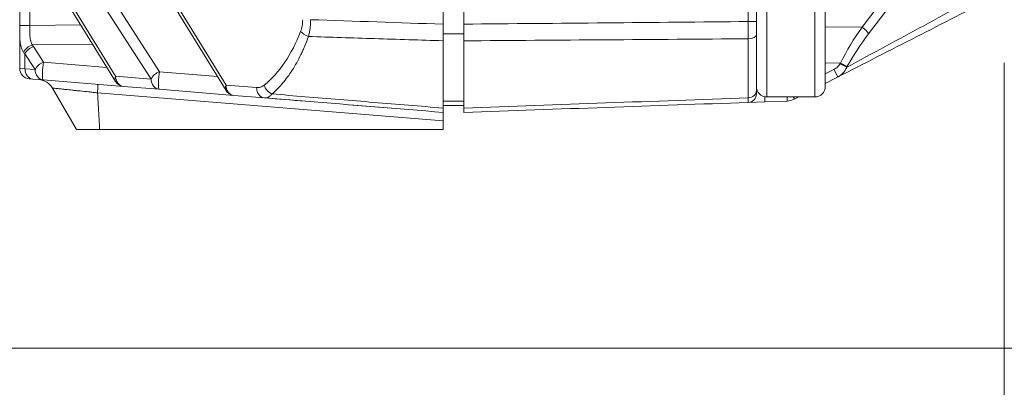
# Model space of a CAD drawing. Header units: millimetres. Extents: x 0 to 837, y 0 to 589.
# Tile 35 of 166: x 476 to 504, y 64 to 75. Entities that reach past the tile are written whole.
import ezdxf

# ---------------------------------------------------------------- set-up
doc = ezdxf.new("R2010")
doc.units = ezdxf.units.MM
doc.layers.add('1', color=7, linetype='Continuous', true_color=0xffffff)
doc.styles.add('ideas_simplex', font='simplex.shx')
doc.dimstyles.get("Standard").update_dxf_attribs({"dimtxt": 0.18, "dimasz": 0.18, "dimexe": 0.18, "dimexo": 0.0625, "dimgap": 0.09, "dimtad": 0, "dimtih": 1, "dimtoh": 1, "dimdec": 4, "dimzin": 0, "dimdsep": 46, "dimtxsty": 'Standard', "dimcen": 0.09, "dimadec": 0, "dimazin": 0, "dimtfac": 1, "dimtdec": 4, "dimtofl": 0, "dimtmove": 0, "dimatfit": 3, "dimfxl": 1, "dimtolj": 1, "dimtzin": 0, "dimarcsym": 0})

# ---------------------------------------------------------------- blocks, each defined once
blk = doc.blocks.new('_U2')
at = {"layer": '1', "color": 152, "lineweight": 13}
for p, q in [((379.695031, 110.932506), (379.695031, 29.92811)), ((504.495031, 73.555569), (504.495031, 29.92811))]:
    blk.add_line(p, q, dxfattribs=at)
at = {"layer": '1', "color": 87, "lineweight": 25}
for p, q in [((435.007531, 39.05311), (433.507531, 39.05311)), ((433.507531, 39.05311), (433.507531, 33.42811)), ((450.682531, 39.05311), (449.182531, 39.05311)), ((450.682531, 33.42811), (450.682531, 39.05311)), ((433.507531, 33.42811), (435.007531, 33.42811)), ((449.182531, 33.42811), (450.682531, 33.42811))]:
    blk.add_line(p, q, dxfattribs=at)
at = {"layer": '1', "color": 27, "lineweight": 13}
blk.add_line((379.695031, 31.92811), (504.495031, 31.92811), dxfattribs=at)
at = {"layer": '1', "color": 27, "lineweight": 18}
for points in [[(379.695031, 31.92811), (382.69503, 32.457091), (382.695033, 31.399129)], [(504.495031, 31.92811), (501.495033, 31.399129), (501.49503, 32.457091)]]:
    blk.add_solid(points, dxfattribs=at)
at = {"layer": '1', "color": 87, "linetype": 'Continuous', "lineweight": 25, "char_height": 3, "attachment_point": 7, "line_spacing_factor": 1.204819, "style": 'ideas_simplex'}
for s, insert in [('\\W1.2715;124,8', (434.979031, 41.18811)), ('\\W1.2715;4.913', (434.979031, 33.87561))]:
    blk.add_mtext(s, dxfattribs=dict(at, insert=insert))

msp = doc.modelspace()

# ---------------------------------------------------------------- linework, layer by layer
at = {"layer": '1', "color": 143, "linetype": 'Continuous', "lineweight": 18}
for p, q in [((488.795, 74.675), (488.795, 169.548)), ((475.895, 73.388), (475.895, 113.454)), ((488.195, 92.141), (488.195, 74.674)), ((477.014, 80.663), (481.888, 72.747)), ((497.295, 79.922), (497.295, 74.751)), ((477.014, 75.714), (478.68, 73.008)), ((497.295, 74.375), (497.295, 72.751)), ((488.195, 74.192), (488.195, 72.236)), ((488.795, 74.191), (488.795, 72.236)), ((476.278, 73.08), (476.171, 73.089)), ((476.574, 73.056), (476.278, 73.08)), ((478.911, 72.866), (476.574, 73.056)), ((499.653, 73.137), (499.295, 72.954)), ((477.542, 71.611), (476.845, 72.818)), ((479.943, 72.782), (478.911, 72.866)), ((482.119, 72.605), (479.943, 72.782)), ((483.005, 72.533), (482.119, 72.605)), ((484.448, 72.416), (483.005, 72.533)), ((497.536, 72.417), (497.054, 72.4)), ((498.184, 72.439), (497.536, 72.417)), ((498.526, 72.561), (498.394, 72.494)), ((488.195, 72.111), (488.195, 71.863)), ((488.195, 71.863), (488.195, 71.611)), ((478.219, 71.611), (488.195, 71.611))]:
    msp.add_line(p, q, dxfattribs=at)
at = {"layer": '1', "color": 143, "linetype": 'Continuous', "lineweight": 13}
for p, q in [((477.016, 80.821), (481.89, 72.904)), ((497.054, 74.751), (497.054, 79.922)), ((476.295, 78.975), (479.96, 73.293)), ((479.714, 73.081), (476.049, 78.763)), ((500.362, 74.591), (501.716, 76.37)), ((501.906, 76.174), (500.552, 74.396)), ((477.016, 75.871), (478.682, 73.165)), ((475.895, 74.635), (475.895, 75.161)), ((476.187, 75.161), (476.187, 74.635)), ((476.187, 74.635), (477.669, 74.651)), ((497.295, 74.751), (497.054, 74.751)), ((476.187, 74.635), (475.895, 74.635)), ((499.295, 74.597), (500.362, 74.591)), ((478.015, 74.089), (476.268, 74.07)), ((497.054, 72.534), (497.054, 74.25)), ((476.049, 73.813), (476.049, 73.379)), ((476.344, 73.355), (476.049, 73.813)), ((476.295, 74.025), (476.59, 73.567)), ((476.59, 73.567), (478.428, 73.418)), ((499.735, 73.544), (499.295, 73.547)), ((499.726, 73.528), (499.735, 73.544)), ((475.895, 73.388), (476.049, 73.379)), ((476.049, 73.379), (476.344, 73.355)), ((479.96, 73.293), (481.636, 73.157)), ((499.295, 73.23), (499.548, 73.36)), ((499.925, 73.436), (499.916, 73.42)), ((478.682, 73.165), (479.714, 73.081)), ((488.195, 71.863), (478.157, 72.679)), ((481.89, 72.904), (482.775, 72.832))]:
    msp.add_line(p, q, dxfattribs=at)
at = {"layer": '1', "color": 252, "linetype": 'Continuous', "lineweight": 13}
for p, q in [((497.595, 74.69), (497.595, 79.461)), ((498.995, 72.561), (498.995, 79.461)), ((497.595, 72.561), (497.595, 74.69)), ((488.795, 74.391), (488.195, 74.391)), ((488.195, 72.436), (488.795, 72.436))]:
    msp.add_line(p, q, dxfattribs=at)
at = {"layer": '1', "color": 252, "linetype": 'Continuous', "lineweight": 18}
for p, q in [((499.295, 79.161), (499.295, 72.861)), ((488.195, 74.391), (488.195, 74.674)), ((488.795, 74.671), (488.795, 74.391)), ((488.195, 74.391), (488.195, 74.192)), ((488.795, 74.391), (488.795, 74.175)), ((497.595, 72.561), (498.995, 72.561)), ((488.795, 72.311), (488.195, 72.311))]:
    msp.add_line(p, q, dxfattribs=at)
at = {"layer": '1', "color": 18, "linetype": 'Continuous', "lineweight": 18}
for p, q in [((477.231, 73.003), (477.231, 73.003)), ((477.231, 73.003), (477.231, 73.003)), ((477.231, 73.003), (477.231, 73.003)), ((486.7, 72.233), (485.471, 72.333)), ((487.198, 72.192), (486.7, 72.233)), ((487.198, 72.192), (487.198, 72.192)), ((487.198, 72.192), (487.198, 72.192)), ((487.198, 72.192), (487.198, 72.192))]:
    msp.add_line(p, q, dxfattribs=at)
at = {"layer": '1', "color": 251, "linetype": 'Continuous', "lineweight": 18}
msp.add_line((373.329, 65.259), (510.845, 65.259), dxfattribs=at)
at = {"layer": '1', "color": 143, "linetype": 'Continuous', "lineweight": 18}
for centre, radius, start, end in [((476.195, 73.388), 0.3, 180, 265.352), ((478.936, 73.165), 0.3, 211.6176, 265.352), ((482.143, 72.904), 0.3, 211.6176, 265.352), ((497.045, 72.65), 0.25, 272, 0), ((498.166, 72.939), 0.5, 272, 297.0674)]:
    msp.add_arc(centre, radius, start, end, dxfattribs=at)
at = {"layer": '1', "color": 252, "linetype": 'Continuous', "lineweight": 18}
for centre, start, end in [((497.595, 72.861), 180, 270), ((498.995, 72.861), 270, 0)]:
    msp.add_arc(centre, 0.3, start, end, dxfattribs=at)
at = {"layer": '1', "color": 143, "linetype": 'Continuous', "lineweight": 13}
for centre, major_axis, ratio, start_param, end_param in [((481.81, 76.611), (0, -4.156), 0.63095, 0.470034, 1.027448), ((484.309, 74.463), (-0.28, 0.107), 0.492082, 0.658959, 1.664369), ((497.045, 74.375), (-0.25, 0), 0.501238, 1.605703, 3.141593), ((501.243, 73.534), (1.824, 2.907), 0.383985, 1.445959, 1.803836), ((501.441, 73.426), (1.867, 2.637), 0.399466, 1.484849, 1.842726), ((500.353, 74.503), (0.199, -0.151), 0.305106, 0.46902, 1.756215), ((476.276, 73.858), (0.264, 0.142), 0.668048, 1.25303, 2.462509), ((476.895, 74.208), (0.999, 0.051), 0.69908, 3.592427, 3.668299), ((476.303, 73.813), (0.252, 0.163), 0.652221, 1.201283, 2.36173), ((476.887, 74.42), (0.5, 0.509), 0.963647, 2.85176, 2.927631), ((476.598, 73.355), (-0.252, -0.163), 0.652221, 4.342876, 5.503323), ((476.598, 73.355), (0.024, 0.299), 0.117132, 0.792006, 3.141593), ((499.718, 73.528), (-0.219, 0.121), 0.016898, 3.586662, 4.681844), ((499.726, 73.544), (0.219, -0.121), 0.016898, 0.44507, 1.540252), ((476.303, 73.379), (0.024, 0.299), 0.845302, 1.639412, 3.141593), ((476.598, 73.355), (0.024, 0.299), 0.845302, 1.639412, 3.141593), ((479.968, 73.081), (-0.252, -0.163), 0.652221, 4.342876, 5.503323), ((479.968, 73.081), (0.024, 0.299), 0.117132, 0.792006, 3.141593), ((499.54, 73.36), (-0.114, 0.223), 0.031081, 3.141593, 4.696508), ((478.936, 73.165), (-0.255, -0.157), 0.639648, 5.51692, 6.283209), ((478.936, 73.165), (0.024, 0.299), 0.845302, 1.639412, 3.141593), ((479.968, 73.081), (0.024, 0.299), 0.845302, 1.639412, 3.141593), ((482.143, 72.904), (-0.255, -0.157), 0.639648, 5.51692, 6.283209), ((482.143, 72.904), (0.024, 0.299), 0.845302, 1.639412, 3.141593), ((483.029, 72.832), (0.024, 0.299), 0.845302, 1.639412, 3.141593), ((483.252, 72.906), (-0.188, 0.234), 0.777515, 1.011467, 2.238599), ((497.045, 72.751), (-0.25, 0), 0.865309, 1.605703, 3.141593), ((497.528, 72.666), (0.009, -0.25), 0.034878, 0, 1.15852), ((498.175, 72.689), (0.009, -0.25), 0.034878, 0, 1.033028), ((498.28, 72.716), (0.114, -0.223), 0.031081, 0, 0.785184)]:
    msp.add_ellipse(centre, major_axis=major_axis, ratio=ratio, start_param=start_param, end_param=end_param, dxfattribs=at)
at = {"layer": '1', "color": 143, "linetype": 'Continuous', "lineweight": 18}
msp.add_ellipse((476.412, 72.568), major_axis=(-0.041, -0.498), ratio=1, start_param=2.175523, end_param=3.141594, dxfattribs=at)
at = {"layer": '1', "color": 143, "linetype": 'Continuous', "lineweight": 13}
for points, degree in [([(499.916, 73.42), (501.408, 74.227), (502.9, 75.034), (504.392, 75.84)], 3), ([(484.345, 74.804), (485.628, 74.761), (486.912, 74.717), (488.195, 74.674)], 3), ([(488.795, 74.675), (491.548, 74.7), (494.301, 74.725), (497.054, 74.751)], 3), ([(497.054, 74.25), (494.301, 74.23), (491.548, 74.21), (488.795, 74.191)], 3), ([(478.219, 71.611), (478.157, 72.679)], 1), ([(488.795, 72.236), (491.548, 72.335), (494.301, 72.435), (497.054, 72.534)], 3)]:
    msp.add_open_spline(points, degree=degree, dxfattribs=at)
at = {"layer": '1', "color": 143, "linetype": 'Continuous', "lineweight": 18}
for points in [[(504.223, 75.472), (502.699, 74.694), (501.176, 73.916), (499.653, 73.137)], [(484.195, 72.437), (483.798, 72.469), (483.402, 72.501), (483.005, 72.533)], [(488.195, 72.111), (486.862, 72.22), (485.528, 72.328), (484.195, 72.437)], [(497.054, 72.4), (494.301, 72.304), (491.548, 72.208), (488.795, 72.111)]]:
    msp.add_open_spline(points, degree=3, dxfattribs=at)
at = {"layer": '1', "color": 143, "linetype": 'Continuous', "lineweight": 13}
for points, knots in [([(484.055, 74.463), (484.064, 74.488), (484.073, 74.514), (484.088, 74.568), (484.094, 74.596), (484.105, 74.654), (484.112, 74.713), (484.115, 74.774), (484.115, 74.804)], [0, 0, 0, 0, 0.25, 0.25, 0.5, 0.5, 0.75, 1, 1, 1, 1]), ([(484.345, 74.804), (484.344, 74.761), (484.341, 74.675), (484.333, 74.591), (484.325, 74.529), (484.322, 74.508), (484.315, 74.468), (484.312, 74.448), (484.301, 74.39), (484.292, 74.352), (484.283, 74.315)], [0, 0, 0, 0, 0.25, 0.5, 0.5, 0.625, 0.625, 0.75, 0.75, 1, 1, 1, 1]), ([(497.054, 74.25), (497.054, 74.288), (497.054, 74.327), (497.054, 74.408), (497.054, 74.449), (497.054, 74.533), (497.054, 74.576), (497.054, 74.641), (497.054, 74.663), (497.054, 74.707), (497.054, 74.729), (497.054, 74.751)], [0, 0, 0, 0, 0.25, 0.25, 0.5, 0.5, 0.75, 0.75, 0.875, 0.875, 1, 1, 1, 1]), ([(476.011, 73.858), (475.995, 73.879), (475.981, 73.901), (475.957, 73.949), (475.947, 73.975), (475.922, 74.057), (475.911, 74.117), (475.902, 74.218), (475.9, 74.253), (475.897, 74.325), (475.896, 74.362), (475.895, 74.437), (475.895, 74.476), (475.895, 74.535), (475.895, 74.555), (475.895, 74.595), (475.895, 74.615), (475.895, 74.635)], [0, 0, 0, 0, 0.125, 0.125, 0.25, 0.25, 0.5, 0.5, 0.625, 0.625, 0.75, 0.75, 0.875, 0.875, 0.9375, 0.9375, 1, 1, 1, 1]), ([(476.187, 74.635), (476.187, 74.581), (476.187, 74.528), (476.187, 74.45), (476.188, 74.425), (476.189, 74.386), (476.189, 74.374), (476.191, 74.349), (476.191, 74.336), (476.194, 74.3), (476.197, 74.276), (476.202, 74.241), (476.204, 74.23), (476.209, 74.207), (476.211, 74.196), (476.217, 74.175), (476.22, 74.164), (476.228, 74.144), (476.232, 74.134), (476.245, 74.105), (476.256, 74.087), (476.268, 74.07)], [0, 0, 0, 0, 0.25, 0.25, 0.375, 0.375, 0.4375, 0.4375, 0.5, 0.5, 0.625, 0.625, 0.6875, 0.6875, 0.75, 0.75, 0.8125, 0.8125, 0.875, 0.875, 1, 1, 1, 1]), ([(484.283, 74.315), (484.25, 74.223), (484.215, 74.133), (484.16, 74.002), (484.141, 73.959), (484.103, 73.874), (484.084, 73.832), (483.985, 73.628), (483.9, 73.477), (483.723, 73.2), (483.629, 73.073), (483.507, 72.928), (483.482, 72.9), (483.432, 72.845), (483.406, 72.818), (483.33, 72.741), (483.278, 72.692), (483.226, 72.646)], [0, 0, 0, 0, 0.125, 0.125, 0.1875, 0.1875, 0.25, 0.25, 0.5, 0.5, 0.75, 0.75, 0.8125, 0.8125, 0.875, 0.875, 1, 1, 1, 1]), ([(488.195, 74.192), (487.531, 74.213), (486.867, 74.234), (486.201, 74.255), (486.199, 74.255), (485.559, 74.275), (484.921, 74.295), (484.283, 74.315)], [0, 0, 0, 0, 0.509199, 0.509199, 0.510675, 0.510675, 1, 1, 1, 1]), ([(499.548, 73.36), (499.567, 73.369), (499.584, 73.38), (499.618, 73.404), (499.634, 73.416), (499.665, 73.445), (499.679, 73.46), (499.705, 73.493), (499.716, 73.51), (499.726, 73.528)], [0, 0, 0, 0, 0.25, 0.25, 0.5, 0.5, 0.75, 0.75, 1, 1, 1, 1]), ([(499.916, 73.42), (499.913, 73.413), (499.91, 73.405), (499.903, 73.39), (499.891, 73.368), (499.879, 73.346), (499.852, 73.305), (499.832, 73.279), (499.786, 73.23), (499.762, 73.209), (499.723, 73.179), (499.71, 73.17), (499.689, 73.157), (499.682, 73.153), (499.668, 73.145), (499.661, 73.141), (499.653, 73.137)], [0, 0, 0, 0, 0.0625, 0.0625, 0.125, 0.25, 0.25, 0.5, 0.5, 0.75, 0.75, 0.875, 0.875, 0.9375, 0.9375, 1, 1, 1, 1]), ([(478.157, 72.679), (478.114, 72.684), (478.07, 72.689), (478.005, 72.696), (477.983, 72.698), (477.94, 72.702), (477.919, 72.705), (477.813, 72.716), (477.731, 72.724), (477.632, 72.735), (477.612, 72.737), (477.573, 72.741), (477.554, 72.743), (477.497, 72.749), (477.46, 72.753), (477.353, 72.764), (477.287, 72.771), (477.211, 72.779), (477.196, 72.781), (477.168, 72.784), (477.154, 72.786), (477.113, 72.79), (477.088, 72.792), (477.018, 72.8), (476.978, 72.804), (476.912, 72.811), (476.887, 72.813), (476.854, 72.817), (476.845, 72.818), (476.845, 72.818)], [0, 0, 0, 0, 0.0625, 0.0625, 0.09375, 0.09375, 0.125, 0.125, 0.25, 0.25, 0.28125, 0.28125, 0.3125, 0.3125, 0.375, 0.375, 0.5, 0.5, 0.53125, 0.53125, 0.5625, 0.5625, 0.625, 0.625, 0.75, 0.75, 0.875, 0.875, 1, 1, 1, 1]), ([(478.155, 72.928), (478.157, 72.927), (478.159, 72.922), (478.161, 72.899), (478.162, 72.882), (478.163, 72.839), (478.162, 72.812), (478.161, 72.751), (478.159, 72.717), (478.157, 72.679)], [0, 0, 0, 0, 0.25, 0.25, 0.5, 0.5, 0.75, 0.75, 1, 1, 1, 1]), ([(482.775, 72.832), (482.814, 72.829), (482.851, 72.834), (482.907, 72.852), (482.926, 72.86), (482.953, 72.875), (482.962, 72.88), (482.98, 72.892), (482.989, 72.899), (482.998, 72.906)], [0, 0, 0, 0, 0.5, 0.5, 0.75, 0.75, 0.875, 0.875, 1, 1, 1, 1]), ([(483.226, 72.646), (483.217, 72.636), (483.208, 72.627), (483.19, 72.609), (483.181, 72.601), (483.154, 72.578), (483.135, 72.566), (483.098, 72.547), (483.061, 72.534), (483.024, 72.532), (483.005, 72.533)], [0, 0, 0, 0, 0.125, 0.125, 0.25, 0.25, 0.5, 0.5, 0.75, 1, 1, 1, 1]), ([(483.226, 72.646), (483.547, 72.62), (483.868, 72.593), (484.853, 72.512), (485.517, 72.457), (486.852, 72.347), (487.524, 72.291), (488.195, 72.236)], [0, 0, 0, 0, 0.193849, 0.193849, 0.594745, 0.594745, 1, 1, 1, 1]), ([(497.054, 72.4), (497.054, 72.4), (497.054, 72.403), (497.054, 72.411), (497.054, 72.415), (497.054, 72.423), (497.054, 72.428), (497.054, 72.445), (497.054, 72.459), (497.054, 72.493), (497.054, 72.512), (497.054, 72.534)], [0, 0, 0, 0, 0.25, 0.25, 0.375, 0.375, 0.5, 0.5, 0.75, 0.75, 1, 1, 1, 1])]:
    msp.add_open_spline(points, degree=3, knots=knots, dxfattribs=at)
at = {"layer": '1', "color": 143, "linetype": 'Continuous', "lineweight": 18}
for points, knots in [([(488.195, 74.674), (488.195, 74.632), (488.195, 74.548), (488.195, 74.466), (488.195, 74.406), (488.195, 74.386), (488.195, 74.346), (488.195, 74.326), (488.195, 74.267), (488.195, 74.229), (488.195, 74.192)], [0, 0, 0, 0, 0.25, 0.5, 0.5, 0.625, 0.625, 0.75, 0.75, 1, 1, 1, 1]), ([(488.795, 74.191), (488.795, 74.228), (488.795, 74.304), (488.795, 74.383), (488.795, 74.444), (488.795, 74.465), (488.795, 74.506), (488.795, 74.527), (488.795, 74.59), (488.795, 74.632), (488.795, 74.675)], [0, 0, 0, 0, 0.25, 0.5, 0.5, 0.625, 0.625, 0.75, 0.75, 1, 1, 1, 1]), ([(497.295, 74.751), (497.295, 74.718), (497.295, 74.685), (497.295, 74.62), (497.295, 74.588), (497.295, 74.525), (497.295, 74.493), (497.295, 74.433), (497.295, 74.403), (497.295, 74.375)], [0, 0, 0, 0, 0.25, 0.25, 0.5, 0.5, 0.75, 0.75, 1, 1, 1, 1]), ([(497.295, 72.751), (497.295, 72.734), (497.295, 72.72), (497.295, 72.694), (497.295, 72.684), (497.295, 72.667), (497.295, 72.66), (497.295, 72.652), (497.295, 72.65), (497.295, 72.65)], [0, 0, 0, 0, 0.250226, 0.250226, 0.500452, 0.500452, 0.750677, 0.750677, 1, 1, 1, 1]), ([(488.195, 72.236), (488.195, 72.215), (488.195, 72.18), (488.195, 72.154), (488.195, 72.138), (488.195, 72.133), (488.195, 72.125), (488.195, 72.122), (488.195, 72.114), (488.195, 72.111), (488.195, 72.111)], [0, 0, 0, 0, 0.250182, 0.500365, 0.500365, 0.625456, 0.625456, 0.750547, 0.750547, 1, 1, 1, 1]), ([(488.795, 72.111), (488.795, 72.111), (488.795, 72.117), (488.795, 72.132), (488.795, 72.148), (488.795, 72.154), (488.795, 72.167), (488.795, 72.174), (488.795, 72.198), (488.795, 72.216), (488.795, 72.236)], [0, 0, 0, 0, 0.25, 0.5, 0.5, 0.625, 0.625, 0.75, 0.75, 1, 1, 1, 1]), ([(478.219, 71.611), (478.196, 71.611), (478.173, 71.611), (478.128, 71.611), (478.105, 71.611), (478.039, 71.611), (477.996, 71.611), (477.934, 71.611), (477.914, 71.611), (477.885, 71.611), (477.875, 71.611), (477.856, 71.611), (477.827, 71.611), (477.801, 71.611), (477.767, 71.611), (477.75, 71.611), (477.704, 71.611), (477.677, 71.611), (477.641, 71.611), (477.63, 71.611), (477.609, 71.611), (477.6, 71.611), (477.575, 71.611), (477.563, 71.611), (477.552, 71.611), (477.551, 71.611), (477.547, 71.611), (477.546, 71.611), (477.543, 71.611), (477.542, 71.611), (477.542, 71.611)], [0, 0, 0, 0, 0.0625, 0.0625, 0.125, 0.125, 0.25, 0.25, 0.3125, 0.3125, 0.34375, 0.34375, 0.375, 0.4375, 0.4375, 0.5, 0.5, 0.625, 0.625, 0.6875, 0.6875, 0.75, 0.75, 0.875, 0.875, 0.90625, 0.90625, 0.9375, 0.9375, 1, 1, 1, 1]), ([(477.542, 71.611), (477.542, 71.611), (477.543, 71.611), (477.547, 71.611), (477.55, 71.611), (477.563, 71.611), (477.575, 71.611), (477.6, 71.611), (477.609, 71.611), (477.63, 71.611), (477.641, 71.611), (477.665, 71.611), (477.678, 71.611), (477.705, 71.611), (477.72, 71.611), (477.767, 71.611), (477.8, 71.611), (477.855, 71.611), (477.874, 71.611), (477.914, 71.611), (477.934, 71.611), (477.996, 71.611), (478.039, 71.611), (478.094, 71.611), (478.105, 71.611), (478.128, 71.611), (478.139, 71.611), (478.173, 71.611), (478.196, 71.611), (478.219, 71.611)], [0, 0, 0, 0, 0.0625, 0.0625, 0.125, 0.125, 0.25, 0.25, 0.3125, 0.3125, 0.375, 0.375, 0.4375, 0.4375, 0.5, 0.5, 0.625, 0.625, 0.6875, 0.6875, 0.75, 0.75, 0.875, 0.875, 0.90625, 0.90625, 0.9375, 0.9375, 1, 1, 1, 1])]:
    msp.add_open_spline(points, degree=3, knots=knots, dxfattribs=at)

# ---------------------------------------------------------------- dimensions: what is measured, and where the dimension line sits
at = {"layer": '1', "color": 87, "linetype": 'Continuous', "lineweight": 25}
dim = msp.add_linear_dim(base=(379.695, 31.928), p1=(504.495, 80.737), p2=(379.695, 113.433), text='<>\\P[\\C87;{\\H1.00x;\\Fsimplex.shx;4.913\\Fsimplex.shx;}\\C87; ]', dimstyle='Standard', override={"dimtxt": 3, "dimasz": 3, "dimexe": 2, "dimexo": 2.5, "dimgap": 1.5, "dimtad": 1, "dimtih": 0, "dimtoh": 0, "dimdec": 2, "dimlfac": 1, "dimzin": 8, "dimdsep": 44, "dimlunit": 2, "dimtxsty": 'ideas_simplex', "dimsah": 1, "dimse1": 0, "dimse2": 0, "dimsd1": 0, "dimsd2": 0, "dimclrd": 27, "dimclre": 152, "dimclrt": 87, "dimtol": 0, "dimtm": -0.1, "dimtfac": 0.5, "dimtdec": 2, "dimtofl": 1, "dimtmove": 0, "dimtzin": 8, "dimlwd": 13, "dimlwe": 13}, dxfattribs=at)
dim.commit()
dim.dimension.update_dxf_attribs({"geometry": '_U2', "text_midpoint": (442.095, 31.928), "dimtype": 160})

doc.saveas('drawing.dxf')
